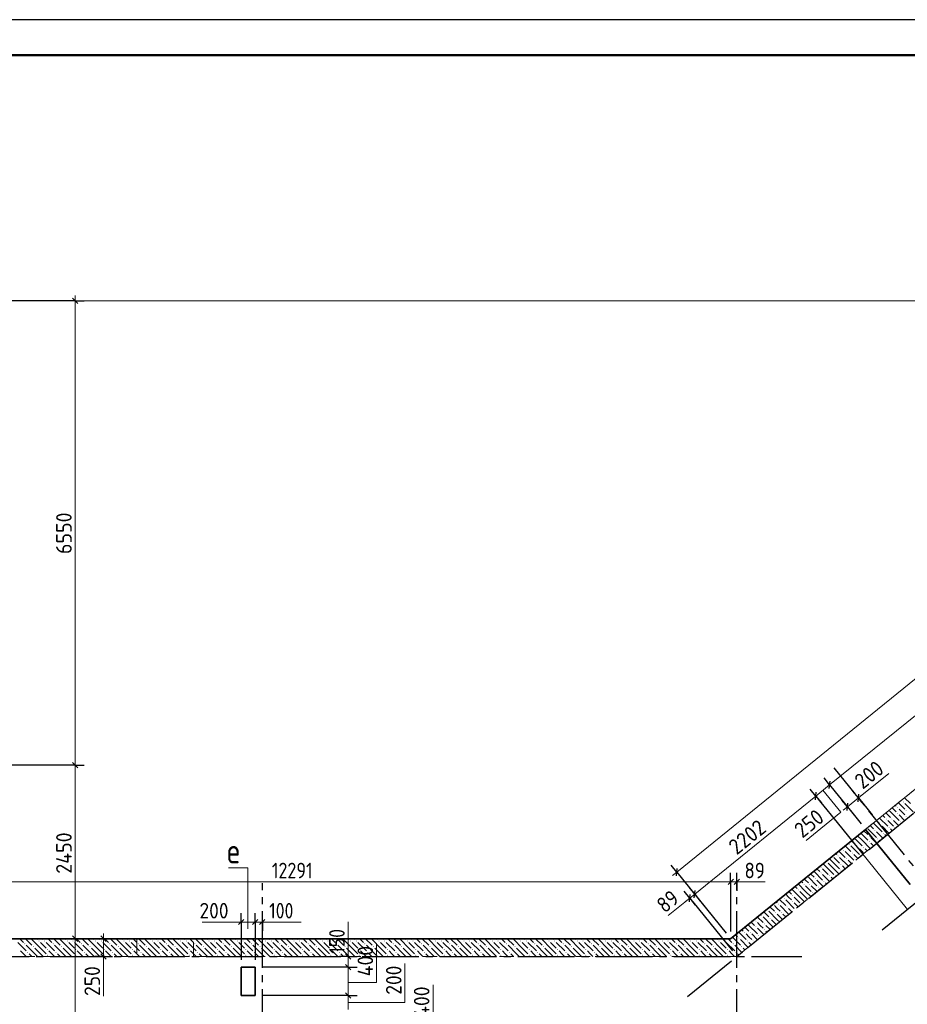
# Model space of a CAD drawing. Header units: millimetres. Extents: x 0 to 59400, y 0 to 42000.
# Tile 23 of 31: x 27568 to 40098, y 28106 to 42000. Entities that reach past the tile are written whole.
import ezdxf

# ---------------------------------------------------------------- set-up
doc = ezdxf.new("R2010")
doc.units = ezdxf.units.MM
doc.linetypes.add('______2', pattern=[270, 200, -70])
doc.linetypes.add('______5', pattern=[1100, 800, -100, 100, -100])
for name, color, linetype, lineweight in [('Standard', 7, 'Continuous', 25), ('ЖБ Перекрытие верхний уровень', 7, 'Continuous', 18), ('ЖБ Перекрытие нижний уровень с отделкой', 7, 'Continuous', 13), ('Общий01', 7, 'Continuous', 13), ('Примечания', 7, 'Continuous', 13), ('Размерная линия_ общее', 7, 'Continuous', 13)]:
    doc.layers.add(name, color=color, linetype=linetype, lineweight=lineweight)
doc.layers.add('ЖБ Стена верхний уровень', color=7, linetype='______2', lineweight=13, true_color=0x656565)
doc.layers.add('Оси', color=7, linetype='______5', lineweight=13, true_color=0x656565)
doc.styles.add('ISOCPEUR', font='txt')

msp = doc.modelspace()

# ---------------------------------------------------------------- hatches: boundary and pattern name
at = {"layer": 'ЖБ Стена верхний уровень', "linetype": 'Continuous', "lineweight": 18, "transparency": 33554687}
for points in [[(39954, 30880), (39961, 30886), (39967, 30880), (39961, 30873)], [(40034, 30960), (40041, 30966), (40047, 30960), (40041, 30953)], [(40074, 30840), (40081, 30846), (40087, 30840), (40081, 30833)], [(39794, 30720), (39801, 30726), (39807, 30720), (39801, 30713)], [(39874, 30720), (39881, 30726), (39887, 30720), (39881, 30713)], [(39954, 30800), (39961, 30806), (39967, 30800), (39961, 30793)], [(40074, 30760), (40081, 30766), (40087, 30760), (40081, 30753)], [(39714, 30640), (39721, 30646), (39727, 30640), (39721, 30633)], [(39834, 30600), (39841, 30606), (39847, 30600), (39841, 30593)], [(39914, 30600), (39921, 30606), (39927, 30600), (39921, 30593)], [(39994, 30680), (40001, 30686), (40007, 30680), (40001, 30673)], [(39554, 30480), (39561, 30486), (39567, 30480), (39561, 30473)], [(39634, 30560), (39641, 30566), (39647, 30560), (39641, 30553)], [(39674, 30440), (39681, 30446), (39687, 30440), (39681, 30433)], [(39754, 30520), (39761, 30526), (39767, 30520), (39761, 30513)], [(39274, 30360), (39281, 30366), (39287, 30360), (39281, 30353)], [(39394, 30320), (39401, 30326), (39407, 30320), (39401, 30313), (39397, 30317)], [(39394, 30320), (39394, 30320), (39397, 30317)], [(39474, 30320), (39481, 30326), (39487, 30320), (39481, 30313)], [(39554, 30400), (39561, 30406), (39567, 30400), (39561, 30393)], [(39046, 30200), (39047, 30200), (39041, 30193), (39039, 30194)], [(39114, 30200), (39121, 30206), (39127, 30200), (39121, 30193)], [(39194, 30280), (39201, 30286), (39207, 30280), (39201, 30273)], [(39234, 30160), (39241, 30166), (39247, 30160), (39241, 30153)], [(39314, 30240), (39321, 30246), (39327, 30240), (39321, 30233)], [(39434, 30200), (39441, 30206), (39445, 30201), (39438, 30196)], [(38874, 30040), (38881, 30046), (38887, 30040), (38881, 30033)], [(38954, 30120), (38961, 30126), (38967, 30120), (38961, 30113)], [(39154, 30080), (39161, 30086), (39167, 30080), (39161, 30073)], [(38794, 29880), (38801, 29886), (38807, 29880), (38801, 29873)], [(38874, 29960), (38881, 29966), (38887, 29960), (38881, 29953)], [(38994, 29920), (39001, 29926), (39007, 29920), (39001, 29913)], [(39074, 29920), (39081, 29926), (39087, 29920), (39081, 29913)], [(39154, 30000), (39161, 30006), (39167, 30000), (39161, 29993)], [(38634, 29800), (38641, 29806), (38647, 29800), (38641, 29793)], [(38714, 29800), (38721, 29806), (38727, 29800), (38721, 29793)], [(38834, 29760), (38841, 29766), (38847, 29760), (38841, 29753)], [(38914, 29840), (38921, 29846), (38927, 29840), (38921, 29833)], [(38354, 29600), (38361, 29606), (38367, 29600), (38361, 29593)], [(38474, 29640), (38481, 29646), (38487, 29640), (38481, 29633)], [(38554, 29720), (38561, 29726), (38567, 29720), (38561, 29713)], [(38754, 29680), (38761, 29686), (38767, 29680), (38761, 29673)], [(38207, 29520), (38207, 29520), (38201, 29513), (38199, 29514)], [(38274, 29520), (38281, 29526), (38287, 29520), (38281, 29513)], [(38394, 29480), (38401, 29486), (38407, 29480), (38401, 29473)], [(38474, 29560), (38481, 29566), (38487, 29560), (38481, 29553)], [(38594, 29520), (38601, 29526), (38605, 29521), (38598, 29515)], [(38034, 29360), (38041, 29366), (38047, 29360), (38041, 29353)], [(38114, 29440), (38121, 29446), (38127, 29440), (38121, 29433)], [(38154, 29320), (38161, 29326), (38167, 29320), (38161, 29313)], [(38234, 29400), (38241, 29406), (38247, 29400), (38241, 29393)], [(38314, 29400), (38321, 29406), (38327, 29400), (38321, 29393)], [(37954, 29280), (37961, 29286), (37967, 29280), (37961, 29273)], [(37954, 29200), (37961, 29206), (37967, 29200), (37961, 29193)], [(38074, 29240), (38081, 29246), (38087, 29240), (38081, 29233)], [(37714, 29040), (37721, 29046), (37727, 29040), (37721, 29033)], [(37794, 29120), (37801, 29126), (37807, 29120), (37801, 29113)], [(37874, 29120), (37881, 29126), (37887, 29120), (37881, 29113)], [(37994, 29080), (38001, 29086), (38007, 29080), (38001, 29073)], [(38074, 29160), (38081, 29166), (38087, 29160), (38081, 29153)], [(27634, 28960), (27641, 28966), (27647, 28960), (27641, 28953)], [(27754, 28920), (27761, 28926), (27767, 28920), (27761, 28913)], [(27834, 29000), (27841, 29006), (27847, 29000), (27841, 28993)], [(27914, 29000), (27921, 29006), (27927, 29000), (27921, 28993)], [(28034, 28960), (28041, 28966), (28047, 28960), (28041, 28953)], [(28154, 28920), (28161, 28926), (28167, 28920), (28161, 28913)], [(28234, 29000), (28241, 29006), (28247, 29000), (28241, 28993)], [(28314, 29000), (28321, 29006), (28327, 29000), (28321, 28993)], [(28434, 28960), (28441, 28966), (28447, 28960), (28441, 28953)], [(28554, 28920), (28561, 28926), (28567, 28920), (28561, 28913)], [(28634, 29000), (28641, 29006), (28647, 29000), (28641, 28993)], [(28714, 29000), (28721, 29006), (28727, 29000), (28721, 28993)], [(28834, 28960), (28841, 28966), (28847, 28960), (28841, 28953)], [(28954, 28920), (28961, 28926), (28967, 28920), (28961, 28913)], [(29034, 29000), (29041, 29006), (29047, 29000), (29041, 28993)], [(29114, 29000), (29121, 29006), (29127, 29000), (29121, 28993)], [(29234, 28960), (29241, 28966), (29247, 28960), (29241, 28953)], [(29354, 28920), (29361, 28926), (29367, 28920), (29361, 28913)], [(29434, 29000), (29441, 29006), (29447, 29000), (29441, 28993)], [(29514, 29000), (29521, 29006), (29527, 29000), (29521, 28993)], [(29634, 28960), (29641, 28966), (29647, 28960), (29641, 28953)], [(29754, 28920), (29761, 28926), (29767, 28920), (29761, 28913)], [(29834, 29000), (29841, 29006), (29847, 29000), (29841, 28993)], [(29914, 29000), (29921, 29006), (29927, 29000), (29921, 28993)], [(30034, 28960), (30041, 28966), (30047, 28960), (30041, 28953)], [(30154, 28920), (30161, 28926), (30167, 28920), (30161, 28913)], [(30234, 29000), (30241, 29006), (30247, 29000), (30241, 28993)], [(30314, 29000), (30321, 29006), (30327, 29000), (30321, 28993)], [(30434, 28960), (30441, 28966), (30447, 28960), (30441, 28953)], [(30554, 28920), (30561, 28926), (30567, 28920), (30561, 28913)], [(30634, 29000), (30641, 29006), (30647, 29000), (30641, 28993)], [(30714, 29000), (30721, 29006), (30727, 29000), (30721, 28993)], [(30834, 28960), (30841, 28966), (30847, 28960), (30841, 28953)], [(30954, 28920), (30961, 28926), (30967, 28920), (30961, 28913)], [(31034, 29000), (31041, 29006), (31047, 29000), (31041, 28993)], [(31114, 29000), (31121, 29006), (31127, 29000), (31121, 28993)], [(31234, 28960), (31241, 28966), (31247, 28960), (31241, 28953)], [(31354, 28920), (31361, 28926), (31367, 28920), (31361, 28913)], [(31434, 29000), (31441, 29006), (31447, 29000), (31441, 28993)], [(31514, 29000), (31521, 29006), (31527, 29000), (31521, 28993)], [(31634, 28960), (31641, 28966), (31647, 28960), (31641, 28953)], [(31754, 28920), (31761, 28926), (31767, 28920), (31761, 28913)], [(31834, 29000), (31841, 29006), (31847, 29000), (31841, 28993)], [(31914, 29000), (31921, 29006), (31927, 29000), (31921, 28993)], [(32034, 28960), (32041, 28966), (32047, 28960), (32041, 28953)], [(32154, 28920), (32161, 28926), (32167, 28920), (32161, 28913)], [(32234, 29000), (32241, 29006), (32247, 29000), (32241, 28993)], [(32314, 29000), (32321, 29006), (32327, 29000), (32321, 28993)], [(32434, 28960), (32441, 28966), (32447, 28960), (32441, 28953)], [(32554, 28920), (32561, 28926), (32567, 28920), (32561, 28913)], [(32634, 29000), (32641, 29006), (32647, 29000), (32641, 28993)], [(32714, 29000), (32721, 29006), (32727, 29000), (32721, 28993)], [(32834, 28960), (32841, 28966), (32847, 28960), (32841, 28953)], [(32954, 28920), (32961, 28926), (32967, 28920), (32961, 28913)], [(33034, 29000), (33041, 29006), (33047, 29000), (33041, 28993)], [(33114, 29000), (33121, 29006), (33127, 29000), (33121, 28993)], [(33234, 28960), (33241, 28966), (33247, 28960), (33241, 28953)], [(33354, 28920), (33361, 28926), (33367, 28920), (33361, 28913)], [(33434, 29000), (33441, 29006), (33447, 29000), (33441, 28993)], [(33514, 29000), (33521, 29006), (33527, 29000), (33521, 28993)], [(33634, 28960), (33641, 28966), (33647, 28960), (33641, 28953)], [(33754, 28920), (33761, 28926), (33767, 28920), (33761, 28913)], [(33834, 29000), (33841, 29006), (33847, 29000), (33841, 28993)], [(33914, 29000), (33921, 29006), (33927, 29000), (33921, 28993)], [(34034, 28960), (34041, 28966), (34047, 28960), (34041, 28953)], [(34154, 28920), (34161, 28926), (34167, 28920), (34161, 28913)], [(34234, 29000), (34241, 29006), (34247, 29000), (34241, 28993)], [(34314, 29000), (34321, 29006), (34327, 29000), (34321, 28993)], [(34434, 28960), (34441, 28966), (34447, 28960), (34441, 28953)], [(34554, 28920), (34561, 28926), (34567, 28920), (34561, 28913)], [(34634, 29000), (34641, 29006), (34647, 29000), (34641, 28993)], [(34714, 29000), (34721, 29006), (34727, 29000), (34721, 28993)], [(34834, 28960), (34841, 28966), (34847, 28960), (34841, 28953)], [(34954, 28920), (34961, 28926), (34967, 28920), (34961, 28913)], [(35034, 29000), (35041, 29006), (35047, 29000), (35041, 28993)], [(35114, 29000), (35121, 29006), (35127, 29000), (35121, 28993)], [(35234, 28960), (35241, 28966), (35247, 28960), (35241, 28953)], [(35354, 28920), (35361, 28926), (35367, 28920), (35361, 28913)], [(35434, 29000), (35441, 29006), (35447, 29000), (35441, 28993)], [(35514, 29000), (35521, 29006), (35527, 29000), (35521, 28993)], [(35634, 28960), (35641, 28966), (35647, 28960), (35641, 28953)], [(35754, 28920), (35761, 28926), (35767, 28920), (35761, 28913)], [(35834, 29000), (35841, 29006), (35847, 29000), (35841, 28993)], [(35914, 29000), (35921, 29006), (35927, 29000), (35921, 28993)], [(36034, 28960), (36041, 28966), (36047, 28960), (36041, 28953)], [(36154, 28920), (36161, 28926), (36167, 28920), (36161, 28913)], [(36234, 29000), (36241, 29006), (36247, 29000), (36241, 28993)], [(36314, 29000), (36321, 29006), (36327, 29000), (36321, 28993)], [(36434, 28960), (36441, 28966), (36447, 28960), (36441, 28953)], [(36554, 28920), (36561, 28926), (36567, 28920), (36561, 28913)], [(36634, 29000), (36641, 29006), (36647, 29000), (36641, 28993)], [(36714, 29000), (36721, 29006), (36727, 29000), (36721, 28993)], [(36834, 28960), (36841, 28966), (36847, 28960), (36841, 28953)], [(36954, 28920), (36961, 28926), (36967, 28920), (36961, 28913)], [(37034, 29000), (37041, 29006), (37047, 29000), (37041, 28993)], [(37114, 29000), (37121, 29006), (37127, 29000), (37121, 28993)], [(37234, 28960), (37241, 28966), (37247, 28960), (37241, 28953)], [(37354, 28920), (37361, 28926), (37367, 28920), (37361, 28913)], [(37434, 29000), (37441, 29006), (37447, 29000), (37441, 28993)], [(37514, 29000), (37521, 29006), (37527, 29000), (37521, 28993)], [(37634, 28960), (37641, 28966), (37647, 28960), (37641, 28953)], [(37754, 28920), (37761, 28926), (37767, 28920), (37761, 28913)], [(37834, 29000), (37841, 29006), (37847, 29000), (37841, 28993)], [(37914, 29000), (37921, 29006), (37927, 29000), (37921, 28993)], [(27674, 28840), (27681, 28846), (27687, 28840), (27681, 28833)], [(27954, 28880), (27961, 28886), (27967, 28880), (27961, 28873)], [(27954, 28800), (27961, 28806), (27967, 28800), (27961, 28793)], [(28074, 28840), (28081, 28846), (28087, 28840), (28081, 28833)], [(28354, 28880), (28361, 28886), (28367, 28880), (28361, 28873)], [(28354, 28800), (28361, 28806), (28367, 28800), (28361, 28793)], [(28474, 28840), (28481, 28846), (28487, 28840), (28481, 28833)], [(28754, 28880), (28761, 28886), (28767, 28880), (28761, 28873)], [(28754, 28800), (28761, 28806), (28767, 28800), (28761, 28793)], [(28874, 28840), (28881, 28846), (28887, 28840), (28881, 28833)], [(29154, 28880), (29161, 28886), (29167, 28880), (29161, 28873)], [(29154, 28800), (29161, 28806), (29167, 28800), (29161, 28793)], [(29274, 28840), (29281, 28846), (29287, 28840), (29281, 28833)], [(29554, 28880), (29561, 28886), (29567, 28880), (29561, 28873)], [(29554, 28800), (29561, 28806), (29567, 28800), (29561, 28793)], [(29674, 28840), (29681, 28846), (29687, 28840), (29681, 28833)], [(29954, 28880), (29961, 28886), (29967, 28880), (29961, 28873)], [(29954, 28800), (29961, 28806), (29967, 28800), (29961, 28793)], [(30074, 28840), (30081, 28846), (30087, 28840), (30081, 28833)], [(30354, 28880), (30361, 28886), (30367, 28880), (30361, 28873)], [(30354, 28800), (30361, 28806), (30367, 28800), (30361, 28793)], [(30474, 28840), (30481, 28846), (30487, 28840), (30481, 28833)], [(30754, 28880), (30761, 28886), (30767, 28880), (30761, 28873)], [(30754, 28800), (30761, 28806), (30767, 28800), (30761, 28793)], [(30874, 28840), (30881, 28846), (30887, 28840), (30881, 28833)], [(31154, 28880), (31161, 28886), (31167, 28880), (31161, 28873)], [(31154, 28800), (31161, 28806), (31167, 28800), (31161, 28793)], [(31274, 28840), (31281, 28846), (31287, 28840), (31281, 28833)], [(31554, 28880), (31561, 28886), (31567, 28880), (31561, 28873)], [(31554, 28800), (31561, 28806), (31567, 28800), (31561, 28793)], [(31674, 28840), (31681, 28846), (31687, 28840), (31681, 28833)], [(31954, 28880), (31961, 28886), (31967, 28880), (31961, 28873)], [(31954, 28800), (31961, 28806), (31967, 28800), (31961, 28793)], [(32074, 28840), (32081, 28846), (32087, 28840), (32081, 28833)], [(32354, 28880), (32361, 28886), (32367, 28880), (32361, 28873)], [(32354, 28800), (32361, 28806), (32367, 28800), (32361, 28793)], [(32474, 28840), (32481, 28846), (32487, 28840), (32481, 28833)], [(32754, 28880), (32761, 28886), (32767, 28880), (32761, 28873)], [(32754, 28800), (32761, 28806), (32767, 28800), (32761, 28793)], [(32874, 28840), (32881, 28846), (32887, 28840), (32881, 28833)], [(33154, 28880), (33161, 28886), (33167, 28880), (33161, 28873)], [(33154, 28800), (33161, 28806), (33167, 28800), (33161, 28793)], [(33274, 28840), (33281, 28846), (33287, 28840), (33281, 28833)], [(33554, 28880), (33561, 28886), (33567, 28880), (33561, 28873)], [(33554, 28800), (33561, 28806), (33567, 28800), (33561, 28793)], [(33674, 28840), (33681, 28846), (33687, 28840), (33681, 28833)], [(33954, 28880), (33961, 28886), (33967, 28880), (33961, 28873)], [(33954, 28800), (33961, 28806), (33967, 28800), (33961, 28793)], [(34074, 28840), (34081, 28846), (34087, 28840), (34081, 28833)], [(34354, 28880), (34361, 28886), (34367, 28880), (34361, 28873)], [(34354, 28800), (34361, 28806), (34367, 28800), (34361, 28793)], [(34474, 28840), (34481, 28846), (34487, 28840), (34481, 28833)], [(34754, 28880), (34761, 28886), (34767, 28880), (34761, 28873)], [(34754, 28800), (34761, 28806), (34767, 28800), (34761, 28793)], [(34874, 28840), (34881, 28846), (34887, 28840), (34881, 28833)], [(35154, 28880), (35161, 28886), (35167, 28880), (35161, 28873)], [(35154, 28800), (35161, 28806), (35167, 28800), (35161, 28793)], [(35274, 28840), (35281, 28846), (35287, 28840), (35281, 28833)], [(35554, 28880), (35561, 28886), (35567, 28880), (35561, 28873)], [(35554, 28800), (35561, 28806), (35567, 28800), (35561, 28793)], [(35674, 28840), (35681, 28846), (35687, 28840), (35681, 28833)], [(35954, 28880), (35961, 28886), (35967, 28880), (35961, 28873)], [(35954, 28800), (35961, 28806), (35967, 28800), (35961, 28793)], [(36074, 28840), (36081, 28846), (36087, 28840), (36081, 28833)], [(36354, 28880), (36361, 28886), (36367, 28880), (36361, 28873)], [(36354, 28800), (36361, 28806), (36367, 28800), (36361, 28793)], [(36474, 28840), (36481, 28846), (36487, 28840), (36481, 28833)], [(36754, 28880), (36761, 28886), (36767, 28880), (36761, 28873)], [(36754, 28800), (36761, 28806), (36767, 28800), (36761, 28793)], [(36874, 28840), (36881, 28846), (36887, 28840), (36881, 28833)], [(37154, 28880), (37161, 28886), (37167, 28880), (37161, 28873)], [(37154, 28800), (37161, 28806), (37167, 28800), (37161, 28793)], [(37274, 28840), (37281, 28846), (37287, 28840), (37281, 28833)], [(37554, 28880), (37561, 28886), (37567, 28880), (37561, 28873)], [(37554, 28800), (37561, 28806), (37567, 28800), (37561, 28793)], [(37674, 28840), (37681, 28846), (37687, 28840), (37681, 28833)]]:
    msp.add_hatch(color=7, dxfattribs=at).paths.add_polyline_path(points, flags=16)

# ---------------------------------------------------------------- linework, layer by layer
at = {"layer": 'Standard', "color": 7, "linetype": 'Continuous', "lineweight": 25, "transparency": 33554687}
msp.add_lwpolyline([(0, 0), (59400, 0), (59400, 42000), (0, 42000), (0, 0)], close=True, dxfattribs=at)
at = {"layer": 'Standard', "color": 7, "linetype": 'Continuous', "lineweight": 13, "transparency": 33554687}
for points in [[(59400, 42000), (0, 42000), (0, 19532), (59400, 19532), (59400, 42000)], [(6813, 19282), (55406, 19282), (55406, 38032), (6813, 38032), (6813, 19282)], [(6813, 19532), (55406, 19532), (55406, 38032), (6813, 38032), (6813, 19532)], [(30789, 29170), (30789, 30031), (30514, 30031)]]:
    msp.add_lwpolyline(points, dxfattribs=at)
at = {"layer": 'Standard', "color": 7, "linetype": 'Continuous', "lineweight": 50, "transparency": 33554687}
msp.add_lwpolyline([(2000, 41500), (58900, 41500), (58900, 500), (2000, 500), (2000, 41500)], close=True, dxfattribs=at)
at = {"layer": 'Standard', "color": 7, "linetype": 'Continuous', "lineweight": 18, "transparency": 33554687}
msp.add_lwpolyline([(58900, 41500), (2000, 41500), (2000, 6000), (58900, 6000), (58900, 41500)], dxfattribs=at)
at = {"layer": 'ЖБ Перекрытие верхний уровень', "color": 7, "linetype": 'Continuous', "lineweight": 35, "transparency": 33554687}
for p, q in [((39509, 30575), (37604, 29032)), ((40139, 29798), (39509, 30575)), ((37604, 29032), (24063, 29032)), ((30893, 28632), (30693, 28632)), ((30693, 28632), (30693, 28232)), ((30893, 28232), (30893, 28632)), ((30693, 28232), (30893, 28232))]:
    msp.add_line(p, q, dxfattribs=at)
at = {"layer": 'ЖБ Перекрытие нижний уровень с отделкой', "color": 7, "linetype": 'Continuous', "lineweight": 18, "transparency": 33554687}
for p, q in [((43589, 33879), (39315, 30418)), ((39315, 30418), (40102, 29446))]:
    msp.add_line(p, q, dxfattribs=at)
at = {"layer": 'ЖБ Стена верхний уровень', "color": 251, "linetype": '______2', "lineweight": 13, "true_color": 0x656565, "transparency": 33554687}
for p, q in [((43589, 33879), (39315, 30418)), ((39472, 30223), (41532, 31891)), ((39315, 30418), (37604, 29032)), ((37692, 28782), (39472, 30223)), ((29223, 29032), (27043, 29032)), ((29223, 29032), (29223, 28782)), ((30023, 29032), (29223, 29032)), ((30023, 28782), (30023, 29032)), ((37604, 29032), (30023, 29032)), ((27043, 28782), (29223, 28782)), ((29223, 28782), (30023, 28782)), ((30023, 28782), (37692, 28782))]:
    msp.add_line(p, q, dxfattribs=at)
at = {"layer": 'ЖБ Стена верхний уровень', "color": 9, "linetype": 'Continuous', "lineweight": 18, "true_color": 0xc7c7c7, "transparency": 33554687}
for p, q in [((40015, 30985), (40021, 30980)), ((40060, 31021), (40141, 30940)), ((39883, 30877), (39941, 30820)), ((39927, 30913), (39941, 30900)), ((39971, 30949), (40061, 30860)), ((40021, 30820), (39981, 30860)), ((40181, 30820), (40061, 30940)), ((39706, 30734), (39821, 30620)), ((39750, 30770), (39781, 30740)), ((39794, 30806), (39861, 30740)), ((39839, 30842), (39861, 30820)), ((39861, 30820), (39981, 30700)), ((39981, 30780), (40060, 30700)), ((40061, 30780), (40021, 30820)), ((39541, 30580), (39661, 30460)), ((39573, 30627), (39621, 30580)), ((39621, 30660), (39741, 30540)), ((39662, 30698), (39701, 30660)), ((39839, 30521), (39741, 30620)), ((39861, 30660), (39821, 30700)), ((39901, 30620), (39861, 30660)), ((39861, 30580), (39884, 30556)), ((39901, 30700), (39972, 30628)), ((39381, 30420), (39352, 30448)), ((39396, 30484), (39461, 30420)), ((39461, 30500), (39441, 30519)), ((39461, 30500), (39541, 30420)), ((39485, 30555), (39541, 30500)), ((39621, 30420), (39581, 30460)), ((39751, 30449), (39661, 30540)), ((39781, 30500), (39795, 30485)), ((39175, 30305), (39181, 30300)), ((39220, 30340), (39301, 30260)), ((39301, 30340), (39421, 30220)), ((39308, 30412), (39369, 30351)), ((39369, 30351), (39381, 30340)), ((39381, 30420), (39461, 30340)), ((39461, 30260), (39421, 30300)), ((39461, 30420), (39574, 30306)), ((39501, 30300), (39530, 30270)), ((39581, 30380), (39618, 30342)), ((39661, 30380), (39621, 30420)), ((39701, 30420), (39707, 30413)), ((39061, 30100), (38999, 30161)), ((39061, 30180), (39141, 30100)), ((39101, 30220), (39087, 30233)), ((39131, 30269), (39221, 30180)), ((39141, 30180), (39261, 30060)), ((39221, 30260), (39341, 30140)), ((39397, 30163), (39341, 30220)), ((39486, 30234), (39461, 30260)), ((38861, 29980), (38822, 30018)), ((38901, 30020), (38981, 29940)), ((38981, 30020), (38910, 30090)), ((38981, 30100), (39061, 30020)), ((38981, 30020), (39061, 29940)), ((39061, 30100), (39141, 30020)), ((39061, 30020), (39132, 29948)), ((39221, 30020), (39181, 30060)), ((39221, 30020), (39221, 30020)), ((39309, 30091), (39261, 30140)), ((38661, 29860), (38645, 29875)), ((38701, 29900), (38821, 29780)), ((38733, 29947), (38781, 29900)), ((38781, 29980), (38901, 29860)), ((38901, 29940), (39000, 29841)), ((39044, 29876), (39021, 29900)), ((38512, 29768), (38541, 29740)), ((38661, 29700), (38557, 29804)), ((38601, 29839), (38621, 29820)), ((38701, 29820), (38661, 29860)), ((38661, 29780), (38741, 29700)), ((38741, 29780), (38823, 29697)), ((38821, 29860), (38911, 29769)), ((38867, 29733), (38861, 29740)), ((38955, 29805), (38941, 29820)), ((38336, 29625), (38341, 29620)), ((38421, 29620), (38381, 29660)), ((38461, 29580), (38421, 29620)), ((38424, 29696), (38461, 29660)), ((38581, 29620), (38468, 29732)), ((38501, 29620), (38581, 29540)), ((38581, 29700), (38661, 29620)), ((38581, 29620), (38646, 29554)), ((38661, 29700), (38734, 29626)), ((38661, 29620), (38690, 29590)), ((38159, 29481), (38221, 29420)), ((38261, 29460), (38221, 29500)), ((38247, 29553), (38261, 29540)), ((38301, 29420), (38261, 29460)), ((38291, 29589), (38381, 29500)), ((38301, 29500), (38421, 29380)), ((38381, 29580), (38501, 29460)), ((38421, 29460), (38469, 29411)), ((38501, 29540), (38558, 29483)), ((37982, 29338), (38061, 29260)), ((38181, 29220), (38061, 29340)), ((38070, 29410), (38141, 29340)), ((38261, 29300), (38141, 29420)), ((38261, 29380), (38337, 29304)), ((38341, 29380), (38381, 29339)), ((37805, 29195), (37861, 29140)), ((37849, 29231), (37861, 29220)), ((37861, 29220), (37981, 29100)), ((37894, 29267), (37941, 29220)), ((37938, 29302), (37941, 29300)), ((38021, 29220), (37981, 29260)), ((37981, 29180), (38071, 29089)), ((38061, 29180), (38021, 29220)), ((38101, 29220), (38160, 29160)), ((38181, 29300), (38248, 29232)), ((38181, 29220), (38204, 29196)), ((38261, 29300), (38292, 29268)), ((37628, 29052), (37741, 28940)), ((37673, 29088), (37701, 29060)), ((37717, 29123), (37821, 29020)), ((37761, 29159), (37781, 29140)), ((37861, 29060), (37821, 29100)), ((37901, 29020), (37861, 29060)), ((37901, 29100), (37983, 29017)), ((38021, 29060), (38027, 29053)), ((38101, 29140), (38116, 29125)), ((27541, 28980), (27661, 28860)), ((27568, 29032), (27621, 28980)), ((27648, 29032), (27741, 28940)), ((27781, 28820), (27661, 28940)), ((27861, 28900), (27741, 29020)), ((27781, 28900), (27861, 28820)), ((27808, 29032), (27821, 29020)), ((27861, 28980), (27941, 28900)), ((27861, 28900), (27941, 28820)), ((27901, 29020), (27888, 29032)), ((27941, 28980), (28061, 28860)), ((27968, 29032), (28021, 28980)), ((28048, 29032), (28141, 28940)), ((28181, 28820), (28061, 28940)), ((28261, 28900), (28141, 29020)), ((28181, 28900), (28261, 28820)), ((28208, 29032), (28221, 29020)), ((28261, 28980), (28341, 28900)), ((28261, 28900), (28341, 28820)), ((28301, 29020), (28288, 29032)), ((28341, 28980), (28461, 28860)), ((28368, 29032), (28421, 28980)), ((28448, 29032), (28541, 28940)), ((28581, 28820), (28461, 28940)), ((28661, 28900), (28541, 29020)), ((28581, 28900), (28661, 28820)), ((28608, 29032), (28621, 29020)), ((28661, 28980), (28741, 28900)), ((28661, 28900), (28741, 28820)), ((28701, 29020), (28688, 29032)), ((28741, 28980), (28861, 28860)), ((28768, 29032), (28821, 28980)), ((28848, 29032), (28941, 28940)), ((28981, 28820), (28861, 28940)), ((29061, 28900), (28941, 29020)), ((28981, 28900), (29061, 28820)), ((29008, 29032), (29021, 29020)), ((29061, 28980), (29141, 28900)), ((29061, 28900), (29141, 28820)), ((29101, 29020), (29088, 29032)), ((29141, 28980), (29261, 28860)), ((29168, 29032), (29221, 28980)), ((29248, 29032), (29341, 28940)), ((29381, 28820), (29261, 28940)), ((29461, 28900), (29341, 29020)), ((29381, 28900), (29461, 28820)), ((29408, 29032), (29421, 29020)), ((29461, 28980), (29541, 28900)), ((29461, 28900), (29541, 28820)), ((29501, 29020), (29488, 29032)), ((29541, 28980), (29661, 28860)), ((29568, 29032), (29621, 28980)), ((29648, 29032), (29741, 28940)), ((29781, 28820), (29661, 28940)), ((29861, 28900), (29741, 29020)), ((29781, 28900), (29861, 28820)), ((29808, 29032), (29821, 29020)), ((29861, 28980), (29941, 28900)), ((29861, 28900), (29941, 28820)), ((29901, 29020), (29888, 29032)), ((29941, 28980), (30061, 28860)), ((29968, 29032), (30021, 28980)), ((30048, 29032), (30141, 28940)), ((30181, 28820), (30061, 28940)), ((30261, 28900), (30141, 29020)), ((30181, 28900), (30261, 28820)), ((30208, 29032), (30221, 29020)), ((30261, 28980), (30341, 28900)), ((30261, 28900), (30341, 28820)), ((30301, 29020), (30288, 29032)), ((30341, 28980), (30461, 28860)), ((30368, 29032), (30421, 28980)), ((30448, 29032), (30541, 28940)), ((30581, 28820), (30461, 28940)), ((30661, 28900), (30541, 29020)), ((30581, 28900), (30661, 28820)), ((30608, 29032), (30621, 29020)), ((30661, 28980), (30741, 28900)), ((30661, 28900), (30741, 28820)), ((30701, 29020), (30688, 29032)), ((30741, 28980), (30861, 28860)), ((30768, 29032), (30821, 28980)), ((30848, 29032), (30941, 28940)), ((30981, 28820), (30861, 28940)), ((31061, 28900), (30941, 29020)), ((30981, 28900), (31061, 28820)), ((31008, 29032), (31021, 29020)), ((31061, 28980), (31141, 28900)), ((31061, 28900), (31141, 28820)), ((31101, 29020), (31088, 29032)), ((31141, 28980), (31261, 28860)), ((31168, 29032), (31221, 28980)), ((31248, 29032), (31341, 28940)), ((31381, 28820), (31261, 28940)), ((31461, 28900), (31341, 29020)), ((31381, 28900), (31461, 28820)), ((31408, 29032), (31421, 29020)), ((31461, 28980), (31541, 28900)), ((31461, 28900), (31541, 28820)), ((31501, 29020), (31488, 29032)), ((31541, 28980), (31661, 28860)), ((31568, 29032), (31621, 28980)), ((31648, 29032), (31741, 28940)), ((31781, 28820), (31661, 28940)), ((31861, 28900), (31741, 29020)), ((31781, 28900), (31861, 28820)), ((31808, 29032), (31821, 29020)), ((31861, 28980), (31941, 28900)), ((31861, 28900), (31941, 28820)), ((31901, 29020), (31888, 29032)), ((31941, 28980), (32061, 28860)), ((31968, 29032), (32021, 28980)), ((32048, 29032), (32141, 28940)), ((32181, 28820), (32061, 28940)), ((32261, 28900), (32141, 29020)), ((32181, 28900), (32261, 28820)), ((32208, 29032), (32221, 29020)), ((32261, 28980), (32341, 28900)), ((32261, 28900), (32341, 28820)), ((32301, 29020), (32288, 29032)), ((32341, 28980), (32461, 28860)), ((32368, 29032), (32421, 28980)), ((32448, 29032), (32541, 28940)), ((32581, 28820), (32461, 28940)), ((32661, 28900), (32541, 29020)), ((32581, 28900), (32661, 28820)), ((32608, 29032), (32621, 29020)), ((32661, 28980), (32741, 28900)), ((32661, 28900), (32741, 28820)), ((32701, 29020), (32688, 29032)), ((32741, 28980), (32861, 28860)), ((32768, 29032), (32821, 28980)), ((32848, 29032), (32941, 28940)), ((32981, 28820), (32861, 28940)), ((33061, 28900), (32941, 29020)), ((32981, 28900), (33061, 28820)), ((33008, 29032), (33021, 29020)), ((33061, 28980), (33141, 28900)), ((33061, 28900), (33141, 28820)), ((33101, 29020), (33088, 29032)), ((33141, 28980), (33261, 28860)), ((33168, 29032), (33221, 28980)), ((33248, 29032), (33341, 28940)), ((33381, 28820), (33261, 28940)), ((33461, 28900), (33341, 29020)), ((33381, 28900), (33461, 28820)), ((33408, 29032), (33421, 29020)), ((33461, 28980), (33541, 28900)), ((33461, 28900), (33541, 28820)), ((33501, 29020), (33488, 29032)), ((33541, 28980), (33661, 28860)), ((33568, 29032), (33621, 28980)), ((33648, 29032), (33741, 28940)), ((33781, 28820), (33661, 28940)), ((33861, 28900), (33741, 29020)), ((33781, 28900), (33861, 28820)), ((33808, 29032), (33821, 29020)), ((33861, 28980), (33941, 28900)), ((33861, 28900), (33941, 28820)), ((33901, 29020), (33888, 29032)), ((33941, 28980), (34061, 28860)), ((33968, 29032), (34021, 28980)), ((34048, 29032), (34141, 28940)), ((34181, 28820), (34061, 28940)), ((34261, 28900), (34141, 29020)), ((34181, 28900), (34261, 28820)), ((34208, 29032), (34221, 29020)), ((34261, 28980), (34341, 28900)), ((34261, 28900), (34341, 28820)), ((34301, 29020), (34288, 29032)), ((34341, 28980), (34461, 28860)), ((34368, 29032), (34421, 28980)), ((34448, 29032), (34541, 28940)), ((34581, 28820), (34461, 28940)), ((34661, 28900), (34541, 29020)), ((34581, 28900), (34661, 28820)), ((34608, 29032), (34621, 29020)), ((34661, 28980), (34741, 28900)), ((34661, 28900), (34741, 28820)), ((34701, 29020), (34688, 29032)), ((34741, 28980), (34861, 28860)), ((34768, 29032), (34821, 28980)), ((34848, 29032), (34941, 28940)), ((34981, 28820), (34861, 28940)), ((35061, 28900), (34941, 29020)), ((34981, 28900), (35061, 28820)), ((35008, 29032), (35021, 29020)), ((35061, 28980), (35141, 28900)), ((35061, 28900), (35141, 28820)), ((35101, 29020), (35088, 29032)), ((35141, 28980), (35261, 28860)), ((35168, 29032), (35221, 28980)), ((35248, 29032), (35341, 28940)), ((35381, 28820), (35261, 28940)), ((35461, 28900), (35341, 29020)), ((35381, 28900), (35461, 28820)), ((35408, 29032), (35421, 29020)), ((35461, 28980), (35541, 28900)), ((35461, 28900), (35541, 28820)), ((35501, 29020), (35488, 29032)), ((35541, 28980), (35661, 28860)), ((35568, 29032), (35621, 28980)), ((35648, 29032), (35741, 28940)), ((35781, 28820), (35661, 28940)), ((35861, 28900), (35741, 29020)), ((35781, 28900), (35861, 28820)), ((35808, 29032), (35821, 29020)), ((35861, 28980), (35941, 28900)), ((35861, 28900), (35941, 28820)), ((35901, 29020), (35888, 29032)), ((35941, 28980), (36061, 28860)), ((35968, 29032), (36021, 28980)), ((36048, 29032), (36141, 28940)), ((36181, 28820), (36061, 28940)), ((36261, 28900), (36141, 29020)), ((36181, 28900), (36261, 28820)), ((36208, 29032), (36221, 29020)), ((36261, 28980), (36341, 28900)), ((36261, 28900), (36341, 28820)), ((36301, 29020), (36288, 29032)), ((36341, 28980), (36461, 28860)), ((36368, 29032), (36421, 28980)), ((36448, 29032), (36541, 28940)), ((36581, 28820), (36461, 28940)), ((36661, 28900), (36541, 29020)), ((36581, 28900), (36661, 28820)), ((36608, 29032), (36621, 29020)), ((36661, 28980), (36741, 28900)), ((36661, 28900), (36741, 28820)), ((36701, 29020), (36688, 29032)), ((36741, 28980), (36861, 28860)), ((36768, 29032), (36821, 28980)), ((36848, 29032), (36941, 28940)), ((36981, 28820), (36861, 28940)), ((37061, 28900), (36941, 29020)), ((36981, 28900), (37061, 28820)), ((37008, 29032), (37021, 29020)), ((37061, 28980), (37141, 28900)), ((37061, 28900), (37141, 28820)), ((37101, 29020), (37088, 29032)), ((37141, 28980), (37261, 28860)), ((37168, 29032), (37221, 28980)), ((37248, 29032), (37341, 28940)), ((37381, 28820), (37261, 28940)), ((37461, 28900), (37341, 29020)), ((37381, 28900), (37461, 28820)), ((37408, 29032), (37421, 29020)), ((37461, 28980), (37541, 28900)), ((37461, 28900), (37541, 28820)), ((37501, 29020), (37488, 29032)), ((37541, 28980), (37661, 28860)), ((37568, 29032), (37621, 28980)), ((37762, 28838), (37661, 28940)), ((37850, 28910), (37741, 29020)), ((37781, 28900), (37806, 28874)), ((37861, 28980), (37894, 28946)), ((27621, 28820), (27581, 28860)), ((27658, 28782), (27621, 28820)), ((27701, 28820), (27738, 28782)), ((27781, 28820), (27818, 28782)), ((27861, 28820), (27898, 28782)), ((28021, 28820), (27981, 28860)), ((28058, 28782), (28021, 28820)), ((28101, 28820), (28138, 28782)), ((28181, 28820), (28218, 28782)), ((28261, 28820), (28298, 28782)), ((28421, 28820), (28381, 28860)), ((28458, 28782), (28421, 28820)), ((28501, 28820), (28538, 28782)), ((28581, 28820), (28618, 28782)), ((28661, 28820), (28698, 28782)), ((28821, 28820), (28781, 28860)), ((28858, 28782), (28821, 28820)), ((28901, 28820), (28938, 28782)), ((28981, 28820), (29018, 28782)), ((29061, 28820), (29098, 28782)), ((29221, 28820), (29181, 28860)), ((29258, 28782), (29221, 28820)), ((29301, 28820), (29338, 28782)), ((29381, 28820), (29418, 28782)), ((29461, 28820), (29498, 28782)), ((29621, 28820), (29581, 28860)), ((29658, 28782), (29621, 28820)), ((29701, 28820), (29738, 28782)), ((29781, 28820), (29818, 28782)), ((29861, 28820), (29898, 28782)), ((30021, 28820), (29981, 28860)), ((30058, 28782), (30021, 28820)), ((30101, 28820), (30138, 28782)), ((30181, 28820), (30218, 28782)), ((30261, 28820), (30298, 28782)), ((30421, 28820), (30381, 28860)), ((30458, 28782), (30421, 28820)), ((30501, 28820), (30538, 28782)), ((30581, 28820), (30618, 28782)), ((30661, 28820), (30698, 28782)), ((30821, 28820), (30781, 28860)), ((30858, 28782), (30821, 28820)), ((30901, 28820), (30938, 28782)), ((30981, 28820), (31018, 28782)), ((31061, 28820), (31098, 28782)), ((31221, 28820), (31181, 28860)), ((31258, 28782), (31221, 28820)), ((31301, 28820), (31338, 28782)), ((31381, 28820), (31418, 28782)), ((31461, 28820), (31498, 28782)), ((31621, 28820), (31581, 28860)), ((31658, 28782), (31621, 28820)), ((31701, 28820), (31738, 28782)), ((31781, 28820), (31818, 28782)), ((31861, 28820), (31898, 28782)), ((32021, 28820), (31981, 28860)), ((32058, 28782), (32021, 28820)), ((32101, 28820), (32138, 28782)), ((32181, 28820), (32218, 28782)), ((32261, 28820), (32298, 28782)), ((32421, 28820), (32381, 28860)), ((32458, 28782), (32421, 28820)), ((32501, 28820), (32538, 28782)), ((32581, 28820), (32618, 28782)), ((32661, 28820), (32698, 28782)), ((32821, 28820), (32781, 28860)), ((32858, 28782), (32821, 28820)), ((32901, 28820), (32938, 28782)), ((32981, 28820), (33018, 28782)), ((33061, 28820), (33098, 28782)), ((33221, 28820), (33181, 28860)), ((33258, 28782), (33221, 28820)), ((33301, 28820), (33338, 28782)), ((33381, 28820), (33418, 28782)), ((33461, 28820), (33498, 28782)), ((33621, 28820), (33581, 28860)), ((33658, 28782), (33621, 28820)), ((33701, 28820), (33738, 28782)), ((33781, 28820), (33818, 28782)), ((33861, 28820), (33898, 28782)), ((34021, 28820), (33981, 28860)), ((34058, 28782), (34021, 28820)), ((34101, 28820), (34138, 28782)), ((34181, 28820), (34218, 28782)), ((34261, 28820), (34298, 28782)), ((34421, 28820), (34381, 28860)), ((34458, 28782), (34421, 28820)), ((34501, 28820), (34538, 28782)), ((34581, 28820), (34618, 28782)), ((34661, 28820), (34698, 28782)), ((34821, 28820), (34781, 28860)), ((34858, 28782), (34821, 28820)), ((34901, 28820), (34938, 28782)), ((34981, 28820), (35018, 28782)), ((35061, 28820), (35098, 28782)), ((35221, 28820), (35181, 28860)), ((35258, 28782), (35221, 28820)), ((35301, 28820), (35338, 28782)), ((35381, 28820), (35418, 28782)), ((35461, 28820), (35498, 28782)), ((35621, 28820), (35581, 28860)), ((35658, 28782), (35621, 28820)), ((35701, 28820), (35738, 28782)), ((35781, 28820), (35818, 28782)), ((35861, 28820), (35898, 28782)), ((36021, 28820), (35981, 28860)), ((36058, 28782), (36021, 28820)), ((36101, 28820), (36138, 28782)), ((36181, 28820), (36218, 28782)), ((36261, 28820), (36298, 28782)), ((36421, 28820), (36381, 28860)), ((36458, 28782), (36421, 28820)), ((36501, 28820), (36538, 28782)), ((36581, 28820), (36618, 28782)), ((36661, 28820), (36698, 28782)), ((36821, 28820), (36781, 28860)), ((36858, 28782), (36821, 28820)), ((36901, 28820), (36938, 28782)), ((36981, 28820), (37018, 28782)), ((37061, 28820), (37098, 28782)), ((37221, 28820), (37181, 28860)), ((37258, 28782), (37221, 28820)), ((37301, 28820), (37338, 28782)), ((37381, 28820), (37418, 28782)), ((37461, 28820), (37498, 28782)), ((37621, 28820), (37581, 28860)), ((37658, 28782), (37621, 28820)), ((37701, 28820), (37718, 28802))]:
    msp.add_line(p, q, dxfattribs=at)
at = {"layer": 'Оси', "color": 8, "linetype": '______5', "lineweight": -3, "transparency": 33554687}
for p, q in [((36993, 28216), (49202, 38103)), ((39744, 29157), (49832, 37325)), ((50442, 17393), (39063, 31443)), ((30993, 16519), (30993, 29815)), ((37693, 16519), (37693, 29815)), ((3800, 28782), (38610, 28782))]:
    msp.add_line(p, q, dxfattribs=at)
at = {"layer": 'Примечания', "color": 7, "linetype": 'Continuous', "lineweight": 13, "transparency": 33554687}
for p, q in [((39408, 31018), (39836, 31364)), ((37693, 29834), (38093, 29834)), ((37027, 29604), (36724, 29359)), ((30693, 29267), (30143, 29267)), ((31543, 29267), (30993, 29267)), ((32206, 28782), (32206, 29272)), ((28752, 28782), (28752, 28222))]:
    msp.add_line(p, q, dxfattribs=at)
for points in [[(38907, 31127), (39159, 30816), (38669, 30419)], [(32206, 28416), (32606, 28416), (32606, 28966)], [(32206, 28133), (33006, 28133), (33006, 28683)], [(32206, 27833), (33406, 27833), (33406, 28383)]]:
    msp.add_lwpolyline(points, dxfattribs=at)
at = {"layer": 'Размерная линия_ общее', "color": 7, "linetype": 'Continuous', "lineweight": 25, "transparency": 33554687}
for p, q in [((28314, 38069), (28389, 37994)), ((28314, 31520), (28389, 31445)), ((38995, 31150), (39007, 31256)), ((38801, 30993), (38812, 31098)), ((39403, 30965), (39414, 31071)), ((39247, 30839), (39258, 30945)), ((36838, 29918), (36849, 30023)), ((37567, 29797), (37642, 29872)), ((37655, 29797), (37730, 29872)), ((37021, 29551), (37032, 29657)), ((37090, 29607), (37101, 29713)), ((30730, 29305), (30655, 29230)), ((30930, 29305), (30855, 29230)), ((31030, 29305), (30955, 29230)), ((28314, 29070), (28389, 28994)), ((28714, 29070), (28789, 28994)), ((28714, 28820), (28789, 28745)), ((32168, 28820), (32243, 28745)), ((32168, 28670), (32243, 28594)), ((32168, 28270), (32243, 28194))]:
    msp.add_line(p, q, dxfattribs=at)
at = {"layer": 'Размерная линия_ общее', "color": 7, "linetype": 'Continuous', "lineweight": 13, "transparency": 33554687}
for p, q in [((28352, 38032), (28352, 38107)), ((39001, 31203), (42887, 34349)), ((28352, 31482), (28352, 29032)), ((38807, 31045), (39001, 31203)), ((39253, 30892), (39408, 31018)), ((39408, 31018), (39466, 31065)), ((39253, 30892), (39194, 30845)), ((36844, 29971), (36785, 29923)), ((25313, 29834), (37604, 29834)), ((37604, 29834), (37693, 29834)), ((37693, 29834), (37768, 29834)), ((37027, 29604), (36968, 29557)), ((37027, 29604), (37096, 29660)), ((30693, 29267), (30618, 29267)), ((30893, 29267), (30693, 29267)), ((30993, 29267), (30893, 29267)), ((30993, 29267), (31068, 29267)), ((28752, 29032), (28752, 29107)), ((28352, 29032), (28352, 19532)), ((28752, 29032), (28752, 28782)), ((28752, 28782), (28752, 28707)), ((32206, 28782), (32206, 28857))]:
    msp.add_line(p, q, dxfattribs=at)
at = {"layer": 'Размерная линия_ общее', "color": 253, "linetype": 'Continuous', "lineweight": -3, "true_color": 0xa0a0a0, "transparency": 33554687}
for p, q in [((28352, 38032), (26222, 38032)), ((28352, 38032), (28227, 38032)), ((28352, 38032), (28477, 38032)), ((28352, 31482), (28227, 31482)), ((28352, 31482), (28477, 31482)), ((39001, 31203), (38922, 31300)), ((38807, 31045), (38728, 31143)), ((39001, 31203), (39080, 31106)), ((38807, 31045), (38885, 30948)), ((39253, 30892), (39174, 30989)), ((39408, 31018), (39329, 31115)), ((39408, 31018), (39487, 30921)), ((39408, 31018), (39602, 30779)), ((39253, 30892), (39331, 30795)), ((39253, 30892), (39446, 30653)), ((36844, 29971), (36765, 30068)), ((36844, 29971), (36922, 29873)), ((36844, 29971), (37541, 29110)), ((37604, 29834), (37604, 29959)), ((37693, 29834), (37693, 29959)), ((37096, 29660), (37017, 29757)), ((37604, 29834), (37604, 29709)), ((37604, 29834), (37604, 29132)), ((37693, 29834), (37693, 29709)), ((37693, 29834), (37693, 29792)), ((37027, 29604), (36948, 29701)), ((37027, 29604), (37105, 29507)), ((37096, 29660), (37174, 29563)), ((30693, 29267), (30693, 29392)), ((30893, 29267), (30893, 29392)), ((30993, 29267), (30993, 29392)), ((30693, 29267), (30693, 29142)), ((30693, 29267), (30693, 28732)), ((30893, 29267), (30893, 29142)), ((30893, 29267), (30893, 28732)), ((30993, 29267), (30993, 29142)), ((30993, 29267), (30993, 29267)), ((28352, 29032), (28227, 29032)), ((28352, 29032), (28477, 29032)), ((28352, 29032), (28352, 29032)), ((28752, 29032), (28627, 29032)), ((28752, 29032), (28877, 29032)), ((28752, 28782), (28627, 28782)), ((28752, 28782), (28877, 28782)), ((32206, 28782), (32081, 28782)), ((32206, 28782), (32331, 28782)), ((32206, 28782), (32206, 28782)), ((32206, 28632), (32081, 28632)), ((32206, 28632), (32331, 28632)), ((32206, 28232), (32081, 28232)), ((32206, 28232), (32331, 28232))]:
    msp.add_line(p, q, dxfattribs=at)
at = {"layer": 'Размерная линия_ общее', "color": 7, "linetype": 'Continuous', "lineweight": 13, "transparency": 33554687}
for points in [[(28352, 38032), (28352, 34359), (28352, 34359), (28352, 31482)], [(36844, 29971), (41020, 33353), (41020, 33353), (45646, 37099)], [(37096, 29660), (37247, 29783), (37247, 29783), (38807, 31045)], [(32206, 28782), (32206, 28728), (32206, 28728), (32206, 28681), (32206, 28681), (32206, 28681), (32206, 28681), (32206, 28680), (32206, 28680), (32206, 28680), (32206, 28680), (32206, 28679), (32206, 28679), (32206, 28662), (32206, 28662), (32206, 28649), (32206, 28649), (32206, 28632)], [(32206, 28632), (32206, 28620), (32206, 28620), (32206, 28596), (32206, 28596), (32206, 28566), (32206, 28566), (32206, 28553), (32206, 28553), (32206, 28526), (32206, 28526), (32206, 28500), (32206, 28500), (32206, 28429), (32206, 28429), (32206, 28368), (32206, 28368), (32206, 28298), (32206, 28298), (32206, 28232)], [(32206, 28232), (32206, 28123), (32206, 28123), (32206, 28032)]]:
    msp.add_lwpolyline(points, dxfattribs=at)
at = {"layer": 'Размерная линия_ общее', "color": 253, "linetype": 'Continuous', "lineweight": -3, "true_color": 0xa0a0a0, "transparency": 33554687}
for points in [[(28352, 31482), (28335, 31482), (28335, 31482), (28335, 31482), (28335, 31482), (25413, 31482)], [(39001, 31203), (39081, 31104), (39081, 31104), (39332, 30794), (39332, 30794), (39446, 30653)], [(38807, 31045), (38879, 30956), (38879, 30956), (39109, 30672), (39109, 30672), (39409, 30301)], [(37027, 29604), (37030, 29601), (37030, 29601), (37067, 29554), (37067, 29554), (37068, 29553), (37068, 29553), (37629, 28860)], [(37096, 29660), (37101, 29653), (37101, 29653), (37146, 29597), (37146, 29597), (37147, 29597), (37147, 29597), (37541, 29110)], [(32206, 28632), (32203, 28632), (32203, 28632), (32199, 28632), (32199, 28632), (32197, 28632), (32197, 28632), (32196, 28632), (32196, 28632), (32189, 28632), (32189, 28632), (32189, 28632), (32189, 28632), (32189, 28632), (32189, 28632), (30993, 28632)], [(32206, 28232), (32189, 28232), (32189, 28232), (32189, 28232), (32189, 28232), (32189, 28232), (32189, 28232), (30993, 28232)]]:
    msp.add_lwpolyline(points, dxfattribs=at)

# ---------------------------------------------------------------- texts
at = {"layer": 'Общий01', "color": 7, "linetype": 'Continuous', "lineweight": 35, "transparency": 33554687, "insert": (30496, 30095), "char_height": 350, "width": 380.8, "attachment_point": 7, "style": 'ISOCPEUR'}
msp.add_mtext('\\W0.78;е', dxfattribs=at)
at = {"layer": 'Размерная линия_ общее', "color": 7, "linetype": 'Continuous', "lineweight": 25, "transparency": 33554687, "char_height": 220, "attachment_point": 7, "style": 'ISOCPEUR'}
for s, insert, width, rotation in [('\\W0.93;6550', (28302, 34460), 718.09, 90), ('\\W0.91;200', (39468, 31131), 562, 39), ('\\W0.91;250', (38616, 30441), 561.98, 39), ('\\W0.93;2202', (37689, 30205), 718.1, 39), ('\\W0.93;2450', (28302, 29949), 740.39, 90), ('\\W0.87;89', (36674, 29383), 403.92, 39), ('\\W0.83;150', (32156, 28820), 508.56, 90), ('\\W0.92;400', (32557, 28501), 584.44, 90), ('\\W0.91;250', (28702, 28224), 561.98, 90), ('\\W0.91;200', (32958, 28241), 561.99, 90), ('\\W0.92;400', (33352, 27929), 584.44, 90)]:
    msp.add_mtext(s, dxfattribs=dict(at, insert=insert, width=width, rotation=rotation))
for s, insert, width in [('\\W0.84;12291', (31128, 29884), 773.75), ('\\W0.87;89', (37800, 29884), 403.93), ('\\W0.91;200', (30105, 29317), 561.98), ('\\W0.83;100', (31090, 29317), 508.57)]:
    msp.add_mtext(s, dxfattribs=dict(at, insert=insert, width=width))

doc.saveas('drawing.dxf')
